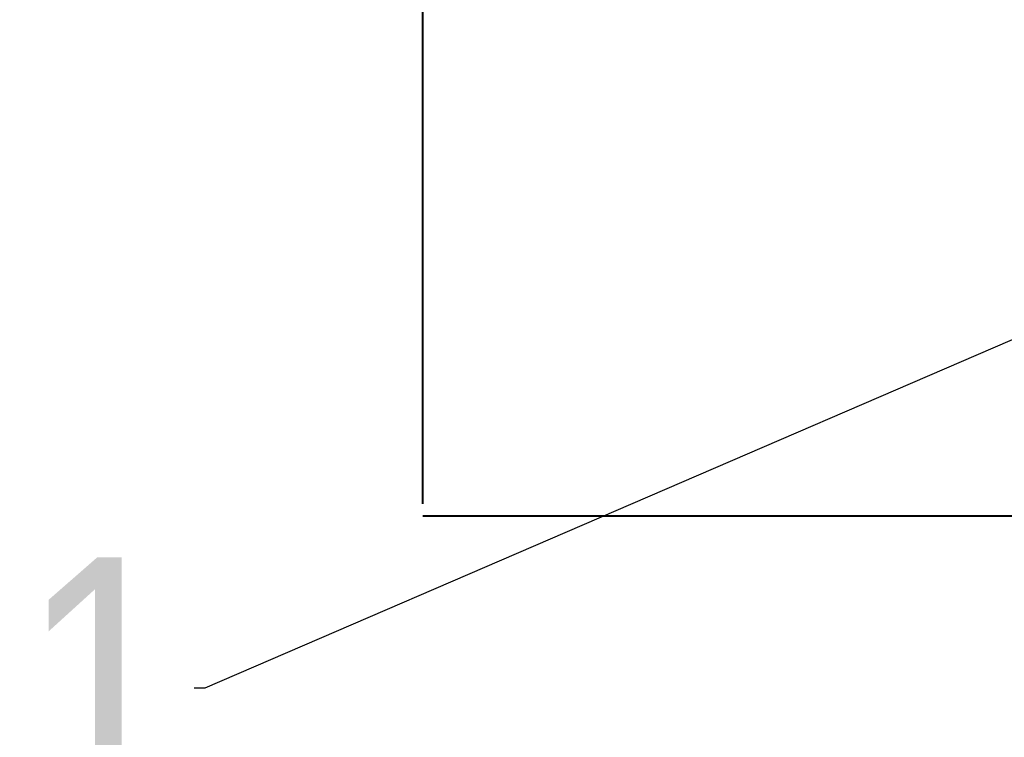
# Model space of a CAD drawing. Extents: x 33706 to 249013, y -74890 to 17912.
# Tile 141 of 175: x 123477 to 123854, y -24944 to -24670. Entities that reach past the tile are written whole.
import ezdxf
from ezdxf.lldxf.tags import DXFTag

# ---------------------------------------------------------------- set-up
doc = ezdxf.new("R2010")
doc.units = 0
doc.header["$MEASUREMENT"] = 0
doc.layers.add('WYMIARY-I-OPISY', color=3, linetype='Continuous', lineweight=9)
doc.styles.get("Standard").update_dxf_attribs({"font": 'ARIALN.TTF'})
tags = doc.linetypes.add('HIDDEN', pattern=[0.375, 0.25, -0.125]).pattern_tags.tags
tags[6:7] = [DXFTag(74, 4), DXFTag(75, 0), DXFTag(340, '0'), DXFTag(46, 1.0), DXFTag(50, 0.0), DXFTag(44, 0.0), DXFTag(45, 0.0)]
tags[4:5] = [DXFTag(74, 4), DXFTag(75, 0), DXFTag(340, '0'), DXFTag(46, 1.0), DXFTag(50, 0.0), DXFTag(44, 0.0), DXFTag(45, 0.0)]
doc.dimstyles.new('zewn', dxfattribs={"dimtxt": 10, "dimasz": 7, "dimexe": 1.25, "dimexo": 10, "dimgap": 3, "dimtad": 1, "dimdec": 0, "dimtxsty": 'Standard', "dimblk": 'ARCHTICK', "dimcen": 10, "dimadec": 0, "dimazin": 0, "dimtfac": 1, "dimtdec": 0, "dimtmove": 0, "dimatfit": 3, "dimfxl": 1, "dimarcsym": 0})

# ---------------------------------------------------------------- blocks, each defined once
blk = doc.blocks.new('_ArchTick')
at = {"color": 0, "linetype": 'ByBlock', "const_width": 0.15}
blk.add_lwpolyline([(-0.5, -0.5), (0.5, 0.5)], dxfattribs=at)

msp = doc.modelspace()

# ---------------------------------------------------------------- linework, layer by layer
at = {"layer": 'WYMIARY-I-OPISY', "linetype": 'HIDDEN', "lineweight": 40, "ltscale": 10}
for p, q in [((123631.42, -24854.55), (123631.42, -24404.55)), ((124231.42, -24859.32), (123631.42, -24859.32))]:
    msp.add_line(p, q, dxfattribs=at)

# ---------------------------------------------------------------- texts
at = {"layer": 'WYMIARY-I-OPISY', "insert": (123541.07, -24975.01), "char_height": 100, "attachment_point": 9}
msp.add_mtext('1', dxfattribs=at)

# ---------------------------------------------------------------- leaders
at = {"layer": 'WYMIARY-I-OPISY', "annotation_type": 0, "has_hookline": 1, "hookline_direction": 1, "text_width": 30.22}
msp.add_leader([(123931.91, -24759.47), (123548.07, -24925.01), (123544.07, -24925.01)], dimstyle='zewn', override={"dimasz": 4, "dimtad": 0, "dimldrblk": 'DotSmall'}, dxfattribs=at)

doc.saveas('drawing.dxf')
